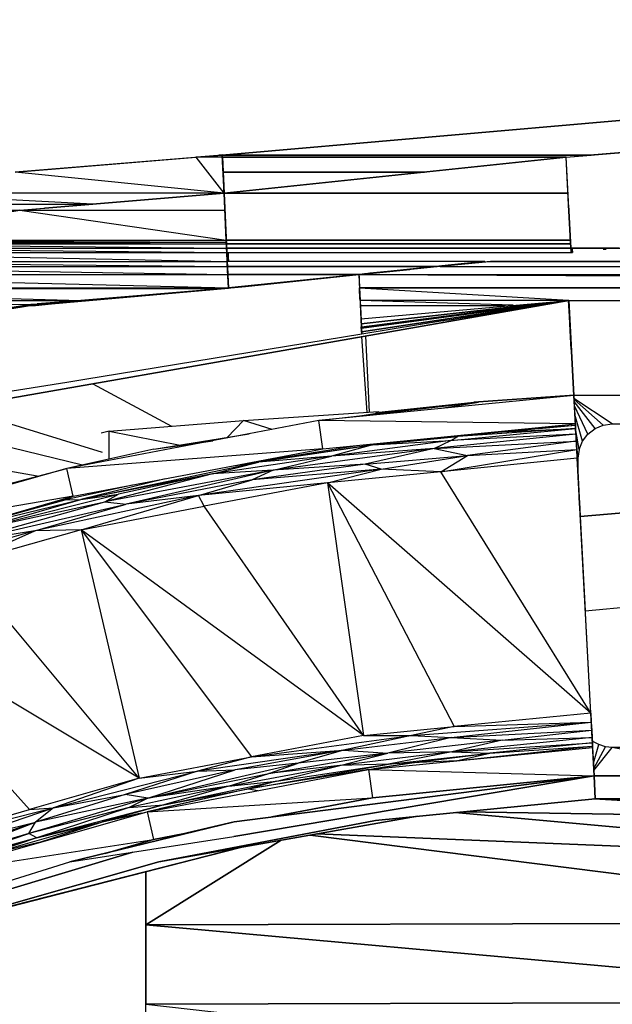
# Model space of a CAD drawing. Header units: millimetres. Extents: x 61846 to 198573, y 13020 to 52988.
# Tile 207 of 240: x 181164 to 181476, y 26006 to 26523. Entities that reach past the tile are written whole.
import ezdxf

# ---------------------------------------------------------------- set-up
doc = ezdxf.new("R2010")
doc.units = ezdxf.units.MM
for name, color, linetype, lineweight in [('A-COLS', 52, 'Continuous', 35), ('A-ROOF', 132, 'Continuous', 35), ('S-BEAM', 12, 'Continuous', 35)]:
    doc.layers.add(name, color=color, linetype=linetype, lineweight=lineweight)

# ---------------------------------------------------------------- blocks, each defined once
blk = doc.blocks.new('28_PBT_SF_toneeltoren_dakboog_28_PBT_SF_toneeltoren_dakboog as R_2584242 - 28_PBT_SF_toneeltoren_dakboog_28_PBT_SF_toneeltoren_dakboog as R_2584242-313469-GZ lierenkamer 3')
at = {"layer": 'S-BEAM', "color": 250, "lineweight": 25}
for p, q in [((-47560.05, 26375.52), (-47865.66, 26321.9)), ((-47560.05, 26375.52), (-47865.66, 26321.9)), ((-47865.66, 26321.9), (-47560.05, 26375.52)), ((-47560.05, 26375.52), (-47669.03, 26363.13)), ((-47669.03, 26363.13), (-47560.05, 26375.52)), ((-47561.12, 26375.38), (-47668.95, 26361.43)), ((-47668.95, 26361.43), (-47561.12, 26375.38)), ((-47560.05, 26375.52), (-47668.92, 26360.99)), ((-47668.92, 26360.99), (-47560.05, 26375.52)), ((-47668.82, 26358.92), (-47560.05, 26375.52)), ((-47560.05, 26375.52), (-47668.82, 26358.92)), ((-47560.05, 26375.52), (-47557.38, 26325.59)), ((-47546.74, 26125.87), (-47560.05, 26375.52)), ((-47557.38, 26325.59), (-47560.05, 26375.52)), ((-47735.88, 26094.04), (-47546.74, 26125.87)), ((-47735.88, 26094.04), (-47546.74, 26125.87)), ((-47546.74, 26125.87), (-47735.88, 26094.04)), ((-47735.75, 26101.81), (-47546.74, 26125.87)), ((-47546.74, 26125.87), (-47735.75, 26101.81)), ((-47821.98, 26080.69), (-47735.75, 26101.81)), ((-47735.75, 26101.81), (-47821.98, 26080.69)), ((-47735.75, 26101.81), (-47763.31, 26095.3)), ((-47763.31, 26095.3), (-47735.75, 26101.81)), ((-47821.98, 26080.69), (-47735.88, 26094.04)), ((-47788.9, 26085.82), (-47900.05, 26052.4)), ((-47900.05, 26052.4), (-47788.9, 26085.82)), ((-47863.13, 26067.98), (-47821.98, 26080.69))]:
    blk.add_line(p, q, dxfattribs=at)
blk = doc.blocks.new('28_PBT_SF_toneeltoren_dakboog_28_PBT_SF_toneeltoren_dakboog as R_2584242 - 28_PBT_SF_toneeltoren_dakboog_28_PBT_SF_toneeltoren_dakboog as R_2584242-313473-GZ lierenkamer 3')
blk.add_blockref('28_PBT_SF_toneeltoren_dakboog_28_PBT_SF_toneeltoren_dakboog as R_2584242 - 28_PBT_SF_toneeltoren_dakboog_28_PBT_SF_toneeltoren_dakboog as R_2584242-313469-GZ lierenkamer 3', (0, 0))
blk = doc.blocks.new('28_PBT_SC_staal_H-profiel_gekromd_dak toneeltoren_S355_HE200B_betondak_as 20_2666731 - 28_PBT_SC_staal_H-profiel_gekromd_dak toneeltoren_S355_HE200B_betondak_as 20_2666731-313531-GZ lierenkamer 3')
at = {"layer": 'A-COLS', "color": 250, "lineweight": 25}
for p, q in [((-47557.39, 26325.59), (-47691.34, 26312.4)), ((-47556.59, 26310.61), (-47557.39, 26325.59)), ((-47691.34, 26312.4), (-47823.57, 26287.24)), ((-47689.23, 26297.55), (-47691.34, 26312.4)), ((-47556.59, 26310.61), (-47691.34, 26312.4)), ((-47689.23, 26297.55), (-47556.59, 26310.61)), ((-47628.15, 26303.56), (-47556.55, 26310)), ((-47621.89, 26301.98), (-47556.46, 26308.2)), ((-47556.46, 26308.2), (-47618.21, 26304.03)), ((-47595.36, 26306.51), (-47556.46, 26308.2)), ((-47579.15, 26308.29), (-47556.55, 26310)), ((-47556.59, 26310.61), (-47556.55, 26310)), ((-47556.46, 26308.2), (-47556.55, 26310)), ((-47556.31, 26305.34), (-47556.46, 26308.2)), ((-47663.03, 26299.72), (-47618.21, 26304.03)), ((-47556.31, 26305.34), (-47630.65, 26297.78)), ((-47556.31, 26305.34), (-47621.89, 26301.98)), ((-47621.89, 26301.98), (-47618.21, 26304.03)), ((-47616.29, 26304.63), (-47618.21, 26304.03)), ((-47556.31, 26305.34), (-47556.11, 26301.62)), ((-47689.23, 26297.55), (-47823.57, 26287.24)), ((-47820.16, 26272.64), (-47689.23, 26297.55)), ((-47732.15, 26289.38), (-47663.03, 26299.72)), ((-47724.86, 26290.77), (-47672.43, 26299.13)), ((-47663.03, 26299.72), (-47722.91, 26290.51)), ((-47630.65, 26297.78), (-47715.27, 26286.33)), ((-47621.89, 26301.98), (-47684.59, 26293.69)), ((-47663.03, 26299.72), (-47684.59, 26293.69)), ((-47630.65, 26297.78), (-47684.59, 26293.69)), ((-47630.65, 26297.78), (-47667, 26289.5)), ((-47663.03, 26299.72), (-47644.03, 26302)), ((-47663.03, 26299.72), (-47621.89, 26301.98)), ((-47663.03, 26299.72), (-47661.53, 26300.27)), ((-47630.65, 26297.78), (-47621.89, 26301.98)), ((-47630.65, 26297.78), (-47556.11, 26301.62)), ((-47630.65, 26297.78), (-47613.22, 26294.01)), ((-47556.11, 26301.62), (-47613.22, 26294.01)), ((-47556.11, 26301.62), (-47555.88, 26297.29)), ((-47684.59, 26293.69), (-47747.03, 26284.36)), ((-47684.59, 26293.69), (-47722.91, 26290.51)), ((-47715.27, 26286.33), (-47684.59, 26293.69)), ((-47667, 26289.5), (-47613.22, 26294.01)), ((-47658.57, 26286.88), (-47613.22, 26294.01)), ((-47627.26, 26285.58), (-47555.88, 26297.29)), ((-47627.26, 26285.58), (-47613.22, 26294.01)), ((-47555.63, 26292.63), (-47627.26, 26285.58)), ((-47613.22, 26294.01), (-47555.88, 26297.29)), ((-47555.63, 26292.63), (-47555.88, 26297.29)), ((-47548.5, 26158.82), (-47555.63, 26292.63)), ((-47823.57, 26287.24), (-47953.02, 26250.33)), ((-47820.16, 26272.64), (-47823.57, 26287.24)), ((-47816.27, 26271.01), (-47722.91, 26290.51)), ((-47747.03, 26284.36), (-47722.91, 26290.51)), ((-47735.85, 26288.68), (-47722.91, 26290.51)), ((-47667, 26289.5), (-47726.27, 26281.27)), ((-47667, 26289.5), (-47715.27, 26286.33)), ((-47658.57, 26286.88), (-47667, 26289.5)), ((-47747.03, 26284.36), (-47816.27, 26271.01)), ((-47715.27, 26286.33), (-47803.54, 26269.72)), ((-47747.03, 26284.36), (-47803.54, 26269.72)), ((-47747.03, 26284.36), (-47796.48, 26273.69)), ((-47715.27, 26286.33), (-47792.35, 26268.57)), ((-47658.57, 26286.88), (-47754.42, 26273.01)), ((-47715.27, 26286.33), (-47747.03, 26284.36)), ((-47658.57, 26286.88), (-47726.27, 26281.27)), ((-47715.27, 26286.33), (-47726.27, 26281.27)), ((-47686.69, 26279.73), (-47658.57, 26286.88)), ((-47627.26, 26285.58), (-47686.69, 26279.73)), ((-47627.26, 26285.58), (-47658.57, 26286.88)), ((-47548.5, 26158.82), (-47627.26, 26285.58)), ((-47789.03, 26278.56), (-47824.53, 26270.86)), ((-47771.9, 26281.82), (-47816.27, 26271.01)), ((-47726.27, 26281.27), (-47792.35, 26268.57)), ((-47754.42, 26273.01), (-47726.27, 26281.27)), ((-47686.69, 26279.73), (-47754.42, 26273.01)), ((-47686.69, 26279.73), (-47751.38, 26267.42)), ((-47548.5, 26158.82), (-47686.69, 26279.73)), ((-47686.69, 26279.73), (-47667.8, 26147.06)), ((-47686.69, 26279.73), (-47620.13, 26151.76)), ((-47820.16, 26272.64), (-47953.02, 26250.33)), ((-47948.33, 26236.08), (-47820.16, 26272.64)), ((-47872.4, 26254.75), (-47796.48, 26273.69)), ((-47754.42, 26273.01), (-47840.44, 26254.54)), ((-47820.16, 26272.64), (-47824.53, 26270.86)), ((-47816.27, 26271.01), (-47796.48, 26273.69)), ((-47816.06, 26255.11), (-47754.42, 26273.01)), ((-47803.54, 26269.72), (-47796.48, 26273.69)), ((-47754.42, 26273.01), (-47792.35, 26268.57)), ((-47751.38, 26267.42), (-47754.42, 26273.01)), ((-47884.24, 26254.36), (-47824.53, 26270.86)), ((-47883.83, 26254.48), (-47816.27, 26271.01)), ((-47883.72, 26247.38), (-47803.54, 26269.72)), ((-47883.72, 26247.38), (-47792.35, 26268.57)), ((-47872.4, 26254.75), (-47816.27, 26271.01)), ((-47872.4, 26254.75), (-47803.54, 26269.72)), ((-47824.53, 26270.86), (-47861.86, 26260.74)), ((-47840.44, 26254.54), (-47792.35, 26268.57)), ((-47825.07, 26270.71), (-47824.53, 26270.86)), ((-47824.53, 26270.86), (-47816.27, 26271.01)), ((-47816.06, 26255.11), (-47751.38, 26267.42)), ((-47803.54, 26269.72), (-47792.35, 26268.57)), ((-47667.8, 26147.06), (-47751.38, 26267.42)), ((-47840.44, 26254.54), (-47926.05, 26230.05)), ((-47840.44, 26254.54), (-47883.72, 26247.38)), ((-47816.06, 26255.11), (-47879.38, 26237.05)), ((-47879.38, 26237.05), (-47840.44, 26254.54)), ((-47816.06, 26255.11), (-47840.44, 26254.54)), ((-47667.8, 26147.06), (-47816.06, 26255.11)), ((-47816.06, 26255.11), (-47785.56, 26124.63)), ((-47816.06, 26255.11), (-47726.68, 26135.85)), ((-47785.56, 26124.63), (-47879.38, 26237.05)), ((-47785.56, 26124.63), (-47942.71, 26218.98)), ((-47942.71, 26218.98), (-47843.19, 26108.16)), ((-47548.5, 26158.82), (-47620.13, 26151.76)), ((-47548.5, 26158.82), (-47548.25, 26154.17)), ((-47642.55, 26147.02), (-47548.25, 26154.17)), ((-47621.79, 26146.04), (-47548.25, 26154.17)), ((-47620.13, 26151.76), (-47548.25, 26154.17)), ((-47548.25, 26154.17), (-47548.02, 26149.84)), ((-47667.8, 26147.06), (-47620.13, 26151.76)), ((-47620.13, 26151.76), (-47642.55, 26147.02)), ((-47621.79, 26146.04), (-47548.02, 26149.84)), ((-47594.98, 26144.57), (-47548.02, 26149.84)), ((-47548.02, 26149.84), (-47547.82, 26146.11)), ((-47667.8, 26147.06), (-47726.68, 26135.85)), ((-47726.68, 26135.85), (-47642.55, 26147.02)), ((-47642.55, 26147.02), (-47678.34, 26139.34)), ((-47678.34, 26139.34), (-47621.79, 26146.04)), ((-47667.8, 26147.06), (-47642.55, 26147.02)), ((-47621.79, 26146.04), (-47655.05, 26137.87)), ((-47594.98, 26144.57), (-47655.05, 26137.87)), ((-47642.55, 26147.02), (-47621.79, 26146.04)), ((-47621.79, 26146.04), (-47594.98, 26144.57)), ((-47547.82, 26146.11), (-47621.35, 26138.6)), ((-47594.98, 26144.57), (-47621.35, 26138.6)), ((-47621.35, 26138.6), (-47547.67, 26143.26)), ((-47547.67, 26143.26), (-47601.4, 26137.83)), ((-47594.98, 26144.57), (-47547.82, 26146.11)), ((-47547.82, 26146.11), (-47547.67, 26143.26)), ((-47547.67, 26143.26), (-47547.57, 26141.46)), ((-47678.34, 26139.34), (-47755, 26128.37)), ((-47678.34, 26139.34), (-47735.22, 26129.09)), ((-47726.68, 26135.85), (-47678.34, 26139.34)), ((-47717.57, 26127.18), (-47655.05, 26137.87)), ((-47678.34, 26139.34), (-47702.2, 26132.65)), ((-47655.05, 26137.87), (-47702.2, 26132.65)), ((-47621.35, 26138.6), (-47680.25, 26131.36)), ((-47680.25, 26131.36), (-47655.05, 26137.87)), ((-47678.34, 26139.34), (-47655.05, 26137.87)), ((-47665.26, 26129.24), (-47547.54, 26140.85)), ((-47621.35, 26138.6), (-47655.05, 26137.87)), ((-47621.35, 26138.6), (-47654.69, 26132.13)), ((-47654.69, 26132.13), (-47601.4, 26137.83)), ((-47642.52, 26132.66), (-47601.4, 26137.83)), ((-47621.35, 26138.6), (-47601.4, 26137.83)), ((-47619.17, 26133.79), (-47547.57, 26141.46)), ((-47619.17, 26133.79), (-47601.4, 26137.83)), ((-47601.4, 26137.83), (-47547.57, 26141.46)), ((-47547.57, 26141.46), (-47547.54, 26140.85)), ((-47547.54, 26140.85), (-47546.74, 26125.87)), ((-47785.56, 26124.63), (-47726.68, 26135.85)), ((-47781.03, 26114.16), (-47702.2, 26132.65)), ((-47726.68, 26135.85), (-47755, 26128.37)), ((-47702.2, 26132.65), (-47735.22, 26129.09)), ((-47728.16, 26119.12), (-47654.69, 26132.13)), ((-47717.57, 26127.18), (-47702.2, 26132.65)), ((-47713.47, 26123.13), (-47654.69, 26132.13)), ((-47654.69, 26132.13), (-47680.25, 26131.36)), ((-47665.26, 26129.24), (-47642.52, 26132.66)), ((-47642.52, 26132.66), (-47662.18, 26129.55)), ((-47642.52, 26132.66), (-47654.69, 26132.13)), ((-47619.17, 26133.79), (-47642.52, 26132.66)), ((-47830.52, 26109.06), (-47755, 26128.37)), ((-47735.22, 26129.09), (-47792.87, 26116.04)), ((-47755, 26128.37), (-47792.87, 26116.04)), ((-47785.56, 26124.63), (-47755, 26128.37)), ((-47781.46, 26107.1), (-47665.26, 26129.24)), ((-47781.03, 26114.16), (-47735.22, 26129.09)), ((-47781.03, 26114.16), (-47717.57, 26127.18)), ((-47755, 26128.37), (-47735.22, 26129.09)), ((-47738.65, 26120.41), (-47680.25, 26131.36)), ((-47738.65, 26120.41), (-47717.57, 26127.18)), ((-47665.26, 26129.24), (-47728.16, 26119.12)), ((-47670.89, 26128.17), (-47728.16, 26119.12)), ((-47680.25, 26131.36), (-47717.57, 26127.18)), ((-47713.47, 26123.13), (-47680.25, 26131.36)), ((-47665.26, 26129.24), (-47546.74, 26125.87)), ((-47665.26, 26129.24), (-47663.14, 26114.39)), ((-47785.56, 26124.63), (-47843.19, 26108.16)), ((-47785.56, 26124.63), (-47830.52, 26109.06)), ((-47772.66, 26110.76), (-47713.47, 26123.13)), ((-47738.65, 26120.41), (-47713.47, 26123.13)), ((-47713.47, 26123.13), (-47728.16, 26119.12)), ((-47546.74, 26125.87), (-47663.14, 26114.39)), ((-47663.14, 26114.39), (-47546.74, 26125.87)), ((-47546.1, 26113.89), (-47546.74, 26125.87)), ((-47546.74, 26125.87), (-47546.1, 26113.89)), ((-47738.65, 26120.41), (-47790.88, 26109.31)), ((-47728.16, 26119.12), (-47781.46, 26107.1)), ((-47738.65, 26120.41), (-47781.03, 26114.16)), ((-47728.16, 26119.12), (-47774.9, 26108.52)), ((-47738.65, 26120.41), (-47772.66, 26110.76)), ((-47772.66, 26110.76), (-47728.16, 26119.12)), ((-47728.16, 26119.12), (-47723.36, 26118.17)), ((-47781.03, 26114.16), (-47843.57, 26095.62)), ((-47792.87, 26116.04), (-47840.08, 26101.63)), ((-47781.03, 26114.16), (-47840.08, 26101.63)), ((-47830.52, 26109.06), (-47792.87, 26116.04)), ((-47781.03, 26114.16), (-47792.87, 26116.04)), ((-47781.03, 26114.16), (-47790.88, 26109.31)), ((-47781.46, 26107.1), (-47663.14, 26114.39)), ((-47663.14, 26114.39), (-47715.99, 26104.32)), ((-47715.99, 26104.32), (-47663.14, 26114.39)), ((-47661.45, 26102.51), (-47546.1, 26113.89)), ((-47546.1, 26113.89), (-47661.45, 26102.51)), ((-47900.82, 26091.69), (-47830.52, 26109.06)), ((-47900.82, 26091.69), (-47843.19, 26108.16)), ((-47895.19, 26074.59), (-47781.46, 26107.1)), ((-47890.3, 26089.13), (-47830.52, 26109.06)), ((-47790.88, 26109.31), (-47843.57, 26095.62)), ((-47843.19, 26108.16), (-47830.52, 26109.06)), ((-47830.52, 26109.06), (-47840.08, 26101.63)), ((-47772.66, 26110.76), (-47839.31, 26093.42)), ((-47790.88, 26109.31), (-47839.31, 26093.42)), ((-47772.66, 26110.76), (-47804.8, 26101.73)), ((-47804.8, 26101.73), (-47781.46, 26107.1)), ((-47784.54, 26106.33), (-47804.8, 26101.73)), ((-47790.88, 26109.31), (-47772.66, 26110.76)), ((-47781.46, 26107.1), (-47778.04, 26092.49)), ((-47907.56, 26079.03), (-47840.08, 26101.63)), ((-47895.87, 26080.11), (-47840.08, 26101.63)), ((-47890.3, 26089.13), (-47840.08, 26101.63)), ((-47867.21, 26084), (-47804.8, 26101.73)), ((-47843.57, 26095.62), (-47840.08, 26101.63)), ((-47839.31, 26093.42), (-47804.8, 26101.73)), ((-47838.33, 26090.85), (-47804.8, 26101.73)), ((-47775.31, 26080.81), (-47661.45, 26102.51)), ((-47661.45, 26102.51), (-47775.31, 26080.81)), ((-47899.06, 26076.62), (-47843.57, 26095.62)), ((-47839.31, 26093.42), (-47899.06, 26076.62)), ((-47839.31, 26093.42), (-47895.93, 26075.69)), ((-47843.57, 26095.62), (-47895.87, 26080.11)), ((-47895.19, 26074.59), (-47778.04, 26092.49)), ((-47839.31, 26093.42), (-47867.21, 26084)), ((-47838.33, 26090.85), (-47867.21, 26084)), ((-47839.31, 26093.42), (-47843.57, 26095.62)), ((-47778.04, 26092.49), (-47803.49, 26085.22)), ((-47803.49, 26085.22), (-47778.04, 26092.49)), ((-47761.73, 26095.6), (-47778.04, 26092.49)), ((-47778.04, 26092.49), (-47761.73, 26095.6)), ((-47886.75, 26048.95), (-47775.31, 26080.81)), ((-47775.31, 26080.81), (-47886.75, 26048.95))]:
    blk.add_line(p, q, dxfattribs=at)
blk = doc.blocks.new('28_PBT_SC_staal_H-profiel_gekromd_dak toneeltoren_S355_HE200B_betondak_as 20_2666731 - 28_PBT_SC_staal_H-profiel_gekromd_dak toneeltoren_S355_HE200B_betondak_as 20_2666731-313535-GZ lierenkamer 3')
blk.add_blockref('28_PBT_SC_staal_H-profiel_gekromd_dak toneeltoren_S355_HE200B_betondak_as 20_2666731 - 28_PBT_SC_staal_H-profiel_gekromd_dak toneeltoren_S355_HE200B_betondak_as 20_2666731-313531-GZ lierenkamer 3', (0, 0))
blk = doc.blocks.new('28_PBT_SC_staal_H-profiel_gekromd_dak toneeltoren_S355_HE200B_betondak_as R_3531939 - 28_PBT_SC_staal_H-profiel_gekromd_dak toneeltoren_S355_HE200B_betondak_as R_3531939-313701-GZ lierenkamer 3')
at = {"layer": 'A-COLS', "color": 250, "lineweight": 25}
for p, q in [((-47559.74, 26325.59), (-47609.81, 26322.08)), ((-47459.74, 26325.59), (-47559.74, 26325.59)), ((-47537.24, 26310.61), (-47557.3, 26323.96)), ((-47541.9, 26310), (-47557.27, 26323.43)), ((-47659.74, 26316.89), (-47609.81, 26322.08)), ((-47609.11, 26321.75), (-47609.81, 26322.08)), ((-47546.24, 26308.2), (-47557.21, 26322.33)), ((-47549.97, 26305.34), (-47557.09, 26320.1)), ((-47659.74, 26316.89), (-47657.6, 26316.29)), ((-47552.83, 26301.62), (-47556.85, 26315.57)), ((-47549.97, 26305.34), (-47546.24, 26308.2)), ((-47546.24, 26308.2), (-47541.9, 26310)), ((-47541.9, 26310), (-47537.24, 26310.61)), ((-47537.24, 26310.61), (-47459.74, 26310.61)), ((-47554.62, 26297.29), (-47556.4, 26307.12)), ((-47552.83, 26301.62), (-47549.97, 26305.34)), ((-47554.62, 26297.29), (-47552.83, 26301.62)), ((-47555.87, 26297.29), (-47555.24, 26292.63)), ((-47554.62, 26297.29), (-47555.24, 26292.63)), ((-47555.24, 26285.3), (-47555.24, 26292.63)), ((-47555.24, 26292.63), (-47555.24, 26285.58)), ((-47547.59, 26142.28), (-47547.43, 26144.01)), ((-47544.27, 26142.28), (-47547.43, 26144.01)), ((-47547.1, 26132.65), (-47544.27, 26142.28)), ((-47546.95, 26129.85), (-47540.83, 26141.21)), ((-47546.89, 26128.66), (-47537.24, 26140.85)), ((-47540.83, 26141.21), (-47544.27, 26142.28)), ((-47537.24, 26140.85), (-47540.83, 26141.21)), ((-47459.74, 26140.85), (-47537.24, 26140.85)), ((-47459.74, 26125.87), (-47537.24, 26140.85)), ((-47546.74, 26125.87), (-47459.74, 26125.87)), ((-47546.74, 26125.87), (-47332.02, 26125.87)), ((-47332.02, 26125.87), (-47546.74, 26125.87)), ((-47546.92, 26113.81), (-47332.02, 26102.51)), ((-47332.02, 26102.51), (-47546.92, 26113.81)), ((-47546.1, 26113.89), (-47332.02, 26113.89)), ((-47332.02, 26113.89), (-47546.1, 26113.89)), ((-47619.66, 26106.63), (-47332.02, 26080.81)), ((-47332.02, 26080.81), (-47619.66, 26106.63)), ((-47332.02, 26102.51), (-47614.98, 26107.1)), ((-47614.98, 26107.1), (-47332.02, 26102.51)), ((-47782.02, 26047.76), (-47710.98, 26092.11)), ((-47710.98, 26092.11), (-47782.02, 26047.76)), ((-47695.89, 26094.76), (-47332.02, 26048.95)), ((-47332.02, 26048.95), (-47695.89, 26094.76)), ((-47332.02, 26080.81), (-47692.32, 26095.39)), ((-47692.32, 26095.39), (-47332.02, 26080.81)), ((-47782.02, 26047.76), (-47782.02, 26075.52)), ((-47782.02, 26075.52), (-47782.02, 26047.76)), ((-47332.02, 26048.95), (-47782.02, 26047.76)), ((-47782.02, 26047.76), (-47332.02, 26048.95)), ((-47782.02, 26005.99), (-47782.02, 26047.76)), ((-47782.02, 26047.76), (-47332.02, 26007.19)), ((-47332.02, 26007.19), (-47782.02, 26047.76)), ((-47782.02, 26047.76), (-47782.02, 26005.99)), ((-47332.02, 26007.19), (-47782.02, 26005.99)), ((-47782.02, 26005.99), (-47332.02, 26007.19)), ((-47782.02, 25954.79), (-47782.02, 26005.99)), ((-47782.02, 26005.99), (-47332.02, 25955.87))]:
    blk.add_line(p, q, dxfattribs=at)
blk = doc.blocks.new('28_PBT_SC_staal_H-profiel_gekromd_dak toneeltoren_S355_HE200B_betondak_as R_3531939 - 28_PBT_SC_staal_H-profiel_gekromd_dak toneeltoren_S355_HE200B_betondak_as R_3531939-313705-GZ lierenkamer 3')
blk.add_blockref('28_PBT_SC_staal_H-profiel_gekromd_dak toneeltoren_S355_HE200B_betondak_as R_3531939 - 28_PBT_SC_staal_H-profiel_gekromd_dak toneeltoren_S355_HE200B_betondak_as R_3531939-313701-GZ lierenkamer 3', (0, 0))
blk = doc.blocks.new('28_PBT_SC_staal_H-profiel_gekromd_dak toneeltoren_S355_HE200B_betondak_as 20_3531985 - 28_PBT_SC_staal_H-profiel_gekromd_dak toneeltoren_S355_HE200B_betondak_as 20_3531985-313708-GZ lierenkamer 3')
at = {"layer": 'A-COLS', "color": 250, "lineweight": 25}
for p, q in [((-47557.39, 26325.59), (-47607.46, 26322.08)), ((-47691.34, 26312.4), (-47607.46, 26322.08)), ((-47657.38, 26316.89), (-47607.46, 26322.08)), ((-47626.94, 26318.94), (-47607.46, 26322.08)), ((-47669.71, 26314.89), (-47657.38, 26316.89)), ((-47777.86, 26297.33), (-47727.76, 26305.47)), ((-47777.86, 26297.33), (-47746.84, 26301.84)), ((-47777.86, 26297.33), (-47823.57, 26287.24)), ((-47896.36, 26268.04), (-47823.57, 26287.24)), ((-47775.31, 26080.81), (-47639.42, 26104.69)), ((-47639.42, 26104.69), (-47775.31, 26080.81)), ((-47731.15, 26088.57), (-47888.95, 26048.1)), ((-47888.95, 26048.1), (-47731.15, 26088.57)), ((-47886.75, 26048.95), (-47731.71, 26088.47)), ((-47731.71, 26088.47), (-47886.75, 26048.95))]:
    blk.add_line(p, q, dxfattribs=at)
blk = doc.blocks.new('28_PBT_SC_staal_H-profiel_gekromd_dak toneeltoren_S355_HE200B_betondak_as 20_3531985 - 28_PBT_SC_staal_H-profiel_gekromd_dak toneeltoren_S355_HE200B_betondak_as 20_3531985-313712-GZ lierenkamer 3')
blk.add_blockref('28_PBT_SC_staal_H-profiel_gekromd_dak toneeltoren_S355_HE200B_betondak_as 20_3531985 - 28_PBT_SC_staal_H-profiel_gekromd_dak toneeltoren_S355_HE200B_betondak_as 20_3531985-313708-GZ lierenkamer 3', (0, 0))
blk = doc.blocks.new('28_PBT_SC_staal_H-profiel_gekromd_dak toneeltoren hoek_S355_HE200B_betondak_as 20_3625036 - 28_PBT_SC_staal_H-profiel_gekromd_dak toneeltoren hoek_S355_HE200B_betondak_as 20_3625036-313802-GZ lierenkamer 3')
at = {"layer": 'A-COLS', "color": 250, "lineweight": 25}
for p, q in [((-47730.77, 26312.47), (-47659.98, 26317.11)), ((-47661.7, 26316.19), (-47659.98, 26317.11)), ((-47661.35, 26316.25), (-47659.98, 26317.11)), ((-47801.4, 26306.8), (-47730.77, 26312.47)), ((-47739.46, 26303.57), (-47730.77, 26312.47)), ((-47715.85, 26307.73), (-47730.77, 26312.47)), ((-47801.4, 26306.8), (-47805.56, 26305.87)), ((-47801.4, 26292.14), (-47801.4, 26306.8)), ((-47801.4, 26306.8), (-47764.07, 26299.57))]:
    blk.add_line(p, q, dxfattribs=at)
blk = doc.blocks.new('28_PBT_SC_staal_H-profiel_gekromd_dak toneeltoren hoek_S355_HE200B_betondak_as 20_3625036 - 28_PBT_SC_staal_H-profiel_gekromd_dak toneeltoren hoek_S355_HE200B_betondak_as 20_3625036-313806-GZ lierenkamer 3')
blk.add_blockref('28_PBT_SC_staal_H-profiel_gekromd_dak toneeltoren hoek_S355_HE200B_betondak_as 20_3625036 - 28_PBT_SC_staal_H-profiel_gekromd_dak toneeltoren hoek_S355_HE200B_betondak_as 20_3625036-313802-GZ lierenkamer 3', (0, 0))
blk = doc.blocks.new('28_PBT_SF_toneeltoren_dakboog_28_PBT_SF_toneeltoren_dakboog as R - 28_PBT_SF_toneeltoren_dakboog_28_PBT_SF_toneeltoren_dakboog as R-332845-GZ lierenkamer 3')
at = {"layer": 'S-BEAM', "color": 250, "lineweight": 25}
for p, q in [((-47669.17, 26365.82), (-47560.05, 26375.52)), ((-47560.05, 26375.52), (-46212.98, 26375.52)), ((-47560.05, 26375.52), (-47557.38, 26325.59)), ((-47546.74, 26125.87), (-46004.83, 26125.87))]:
    blk.add_line(p, q, dxfattribs=at)
blk = doc.blocks.new('TadP_A_CON_CONSTRUCTIE_rvt-5-GZ lierenkamer 3')
at = {"layer": 'A-COLS', "color": 10, "lineweight": 18}
for name in ['28_PBT_SC_staal_H-profiel_gekromd_dak toneeltoren_S355_HE200B_betondak_as 20_2666731 - 28_PBT_SC_staal_H-profiel_gekromd_dak toneeltoren_S355_HE200B_betondak_as 20_2666731-313535-GZ lierenkamer 3', '28_PBT_SC_staal_H-profiel_gekromd_dak toneeltoren_S355_HE200B_betondak_as 20_3531985 - 28_PBT_SC_staal_H-profiel_gekromd_dak toneeltoren_S355_HE200B_betondak_as 20_3531985-313712-GZ lierenkamer 3', '28_PBT_SC_staal_H-profiel_gekromd_dak toneeltoren_S355_HE200B_betondak_as R_3531939 - 28_PBT_SC_staal_H-profiel_gekromd_dak toneeltoren_S355_HE200B_betondak_as R_3531939-313705-GZ lierenkamer 3', '28_PBT_SC_staal_H-profiel_gekromd_dak toneeltoren hoek_S355_HE200B_betondak_as 20_3625036 - 28_PBT_SC_staal_H-profiel_gekromd_dak toneeltoren hoek_S355_HE200B_betondak_as 20_3625036-313806-GZ lierenkamer 3']:
    blk.add_blockref(name, (0, 0), dxfattribs=at)
at = {"layer": 'S-BEAM', "color": 10, "lineweight": 18}
for name in ['28_PBT_SF_toneeltoren_dakboog_28_PBT_SF_toneeltoren_dakboog as R_2584242 - 28_PBT_SF_toneeltoren_dakboog_28_PBT_SF_toneeltoren_dakboog as R_2584242-313473-GZ lierenkamer 3', '28_PBT_SF_toneeltoren_dakboog_28_PBT_SF_toneeltoren_dakboog as R - 28_PBT_SF_toneeltoren_dakboog_28_PBT_SF_toneeltoren_dakboog as R-332845-GZ lierenkamer 3']:
    blk.add_blockref(name, (0, 0), dxfattribs=at)
blk = doc.blocks.new('27_NOAHH_Dak_Dak-x 2803383 - 27_10_Kunststof-162734-GZ lierenkamer 3')
at = {"layer": 'A-ROOF', "color": 250, "lineweight": 25}
for p, q in [((-47558.21, 26402.2), (-47558.25, 26402.95)), ((-47558.25, 26402.95), (-47558.17, 26402.55)), ((-47558.21, 26402.2), (-47558.17, 26402.55)), ((-47558.13, 26400.7), (-47558.21, 26402.2)), ((-47558.19, 26402.95), (-47558.17, 26402.55)), ((-47558.19, 26402.95), (-47544.78, 26402.95)), ((-47558.17, 26402.55), (-47558.19, 26402.95)), ((-47558.19, 26402.95), (-47544.78, 26402.95)), ((-47558.15, 26402.2), (-47558.17, 26402.55)), ((-47558.15, 26402.2), (-47558.17, 26402.55)), ((-47558.11, 26401.39), (-47558.15, 26402.2)), ((-47558.11, 26401.39), (-47558.15, 26402.2)), ((-47558.07, 26400.7), (-47558.11, 26401.39)), ((-47558.07, 26400.7), (-47558.11, 26401.39)), ((-47544.78, 26402.95), (-47532.84, 26402.95)), ((-47544.78, 26402.95), (-47532.84, 26402.95)), ((-47738.75, 26395.93), (-47738.97, 26400.7)), ((-47738.97, 26400.7), (-47738.79, 26397.98)), ((-47738.79, 26397.98), (-47738.92, 26400.7)), ((-47738.92, 26400.7), (-47640.12, 26400.7)), ((-47738.91, 26400.7), (-47738.79, 26397.98)), ((-47738.91, 26400.7), (-47640.12, 26400.7)), ((-47738.7, 26395.93), (-47738.79, 26397.98)), ((-47738.75, 26395.93), (-47738.79, 26397.98)), ((-47738.7, 26395.93), (-47738.79, 26397.98)), ((-47660.11, 26395.93), (-47738.7, 26395.93)), ((-47660.12, 26395.93), (-47738.7, 26395.93)), ((-47669.66, 26389.13), (-47604.11, 26395.93)), ((-47604.06, 26395.93), (-47660.12, 26395.93)), ((-47604.06, 26395.93), (-47660.11, 26395.93)), ((-47644.7, 26391.71), (-47604.06, 26395.93)), ((-47644.7, 26391.71), (-47604.11, 26395.93)), ((-47644.7, 26391.71), (-47604.06, 26395.93)), ((-47601.09, 26395.93), (-47643.57, 26391.71)), ((-47601.09, 26395.93), (-47643.57, 26391.71)), ((-47640.12, 26400.7), (-47558.07, 26400.7)), ((-47640.12, 26400.7), (-47558.07, 26400.7)), ((-47601.09, 26395.93), (-46640.22, 26395.93)), ((-46640.22, 26395.93), (-47601.09, 26395.93)), ((-47643.57, 26391.72), (-47669.66, 26389.13)), ((-47643.57, 26391.72), (-47669.66, 26389.13)), ((-47669.66, 26389.13), (-47643.57, 26391.71)), ((-47669.66, 26389.13), (-47644.7, 26391.71)), ((-47643.57, 26391.71), (-47669.61, 26389.13)), ((-47669.61, 26389.13), (-47644.7, 26391.71)), ((-47643.57, 26391.71), (-47669.61, 26389.13)), ((-47669.61, 26389.13), (-47644.7, 26391.71)), ((-47669.66, 26389.13), (-47669.61, 26389.13))]:
    blk.add_line(p, q, dxfattribs=at)
blk = doc.blocks.new('27_NOAHH_Dak_Dak-x 2803383 - 27_10_Metaal_Aluminium-162730-GZ lierenkamer 3')
at = {"layer": 'A-ROOF', "color": 250, "lineweight": 25}
for p, q in [((-47558.25, 26402.95), (-47558.21, 26402.2)), ((-47545.76, 26402.89), (-47558.25, 26402.95)), ((-47558.21, 26402.2), (-47558.13, 26400.7)), ((-47540.39, 26402.13), (-47541.92, 26402.14)), ((-47738.97, 26400.7), (-47738.75, 26395.93))]:
    blk.add_line(p, q, dxfattribs=at)
blk = doc.blocks.new('27_NOAHH_Dak_Dak-x 2803383 - 27_NOAHH_Dak_Dak-x 2803383-162722-GZ lierenkamer 3')
for name in ['27_NOAHH_Dak_Dak-x 2803383 - 27_10_Kunststof-162734-GZ lierenkamer 3', '27_NOAHH_Dak_Dak-x 2803383 - 27_10_Metaal_Aluminium-162730-GZ lierenkamer 3']:
    blk.add_blockref(name, (0, 0))
blk = doc.blocks.new('27_NOAHH_Dak_Dak-x 2835671 - 21_10_Baksteen wit halfsteens-163091-GZ lierenkamer 3')
at = {"layer": 'A-ROOF', "color": 250, "lineweight": 25}
for p, q in [((-47850.72, 26442.92), (-47754.28, 26450.85)), ((-47850.71, 26442.83), (-47754.28, 26450.85)), ((-47850.71, 26442.83), (-47755.63, 26450.65)), ((-47755.63, 26450.65), (-47743.51, 26451.74)), ((-47741.9, 26450.69), (-47755.63, 26450.69)), ((-47741.04, 26431.82), (-47755.63, 26450.69)), ((-47741.95, 26451.81), (-47755.56, 26450.69)), ((-47741.95, 26451.77), (-47755.56, 26450.66)), ((-47755.56, 26450.66), (-47741.95, 26451.77)), ((-47741.95, 26451.77), (-47755.56, 26450.66)), ((-47754.28, 26450.85), (-47743.51, 26451.74)), ((-47754.28, 26450.84), (-47743.51, 26451.74)), ((-47741.96, 26451.86), (-47743.51, 26451.74)), ((-47743.51, 26451.73), (-47741.96, 26451.86)), ((-47741.95, 26451.77), (-47741.96, 26451.86)), ((-47741.95, 26451.69), (-47741.95, 26451.81)), ((-47741.9, 26450.69), (-47741.95, 26451.81)), ((-47741.9, 26450.69), (-47741.95, 26451.81)), ((-47741.95, 26451.81), (-47741.9, 26450.69)), ((-47741.95, 26451.81), (-47741.95, 26451.69)), ((-47741.95, 26451.69), (-47741.15, 26434.13)), ((-47741.9, 26450.69), (-47741.95, 26451.69)), ((-47741.04, 26431.82), (-47741.9, 26450.69)), ((-47741.04, 26431.82), (-47741.9, 26450.69)), ((-47741.9, 26450.69), (-47741.15, 26434.13)), ((-47741.04, 26431.82), (-47850.72, 26442.87)), ((-47741.04, 26431.82), (-47741.15, 26434.13)), ((-47741.04, 26431.82), (-47921.52, 26431.82)), ((-47809.84, 26426.05), (-47921.52, 26431.82)), ((-47848.32, 26422.82), (-47741.04, 26431.82)), ((-47835.05, 26423.93), (-47741.04, 26431.82)), ((-47741.04, 26431.82), (-47835.05, 26423.93)), ((-47958.54, 26426.05), (-47848.32, 26422.82)), ((-47958.54, 26426.05), (-47809.84, 26426.05)), ((-47941.32, 26408.19), (-47848.32, 26422.82)), ((-47848.32, 26422.82), (-47941.32, 26408.19)), ((-47848.32, 26422.82), (-47835.05, 26423.93))]:
    blk.add_line(p, q, dxfattribs=at)
blk = doc.blocks.new('27_NOAHH_Dak_Dak-x 2835671 - 21_10_Hout-163087-GZ lierenkamer 3')
at = {"layer": 'A-ROOF', "color": 250, "lineweight": 25}
for p, q in [((-47848.32, 26422.82), (-47741.04, 26431.82)), ((-47848.32, 26422.82), (-47741.04, 26431.82)), ((-47741.04, 26431.82), (-47835.05, 26423.93)), ((-47741.04, 26431.82), (-47835.05, 26423.93)), ((-47741.04, 26431.82), (-47739.77, 26404.13)), ((-47741.04, 26431.82), (-47740.97, 26430.22)), ((-47739.72, 26402.95), (-47741.04, 26431.82)), ((-47741.04, 26431.82), (-47739.58, 26399.87)), ((-47741.04, 26431.82), (-47739.77, 26404.13)), ((-47848.32, 26422.82), (-47953.86, 26406.21)), ((-47848.32, 26422.82), (-47948.28, 26407.09)), ((-47941.23, 26408.2), (-47848.32, 26422.82)), ((-47941.23, 26408.2), (-47848.32, 26422.82)), ((-47848.32, 26422.82), (-47835.05, 26423.93)), ((-47848.32, 26422.82), (-47739.91, 26407.09)), ((-47848.32, 26422.82), (-47740.63, 26422.82)), ((-47954.66, 26406.09), (-47739.82, 26405.17)), ((-47954.66, 26406.09), (-47739.86, 26406.09)), ((-47948.28, 26407.09), (-47739.86, 26406.09)), ((-47948.28, 26407.09), (-47739.91, 26407.09)), ((-47968.17, 26402.95), (-47739.72, 26402.95)), ((-47968.17, 26402.95), (-47739.62, 26400.7)), ((-47958.59, 26405.17), (-47739.82, 26405.17)), ((-47958.59, 26405.17), (-47739.72, 26402.95)), ((-47739.58, 26399.87), (-47739.77, 26404.13)), ((-47739.72, 26402.95), (-47739.62, 26400.7)), ((-47739.72, 26402.95), (-47739.62, 26400.7)), ((-47998.38, 26395.93), (-47739.4, 26395.93)), ((-47998.32, 26395.93), (-47739.28, 26393.3)), ((-47977.85, 26400.7), (-47739.62, 26400.7)), ((-47977.85, 26400.7), (-47739.4, 26395.93)), ((-47739.44, 26396.7), (-47739.58, 26399.87)), ((-47739.44, 26396.7), (-47739.43, 26396.45)), ((-47739.4, 26395.93), (-47739.43, 26396.45)), ((-47739.4, 26395.93), (-47739.33, 26394.43)), ((-47738.77, 26382.03), (-47739.4, 26395.93)), ((-48009.7, 26393.3), (-47739.28, 26393.3)), ((-48009.7, 26393.3), (-47739.09, 26389.13)), ((-47738.77, 26382.03), (-47739.33, 26394.43)), ((-47738.77, 26382.03), (-47739.33, 26394.43)), ((-48027.65, 26389.13), (-47739.09, 26389.13)), ((-48027.65, 26389.13), (-47738.77, 26382.03)), ((-48059.52, 26381.72), (-47816.23, 26375.52)), ((-48059.52, 26381.72), (-47740.75, 26381.72)), ((-48058.82, 26381.89), (-47740.75, 26381.72)), ((-48058.82, 26381.89), (-47738.76, 26381.89)), ((-48058.2, 26382.03), (-47738.76, 26381.89)), ((-48058.2, 26382.03), (-47738.77, 26382.03)), ((-47748.48, 26381.09), (-47816.23, 26375.52)), ((-47816.23, 26375.52), (-47748.48, 26381.09)), ((-47815, 26375.62), (-47738.76, 26381.89)), ((-47748.48, 26381.09), (-47738.76, 26381.89)), ((-47738.77, 26382.01), (-47738.77, 26382.03)), ((-47738.76, 26381.89), (-47738.77, 26382.03)), ((-47738.76, 26381.89), (-47738.77, 26382.01)), ((-47738.76, 26381.89), (-47738.77, 26382.01)), ((-48079.54, 26375.52), (-47842.45, 26373.36)), ((-48079.54, 26375.52), (-47816.23, 26375.52)), ((-47842.45, 26373.36), (-47816.23, 26375.52)), ((-47839.13, 26373.63), (-47816.23, 26375.52)), ((-47816.23, 26375.52), (-47839.13, 26373.63)), ((-47883.82, 26366.9), (-47842.45, 26373.36)), ((-47883.82, 26366.9), (-47842.45, 26373.36)), ((-47842.45, 26373.36), (-47839.13, 26373.63))]:
    blk.add_line(p, q, dxfattribs=at)
blk = doc.blocks.new('27_NOAHH_Dak_Dak-x 2835671 - 27_10_Kunststof-163083-GZ lierenkamer 3')
at = {"layer": 'A-ROOF', "color": 250, "lineweight": 25}
for p, q in [((-47729.82, 26382.83), (-47670.31, 26389.13)), ((-47729.82, 26382.83), (-47670.31, 26389.13)), ((-47670.31, 26389.13), (-47668.96, 26361.59)), ((-47670.31, 26389.13), (-47668.95, 26361.59)), ((-47831.55, 26373.64), (-47738.76, 26381.89)), ((-47831.55, 26373.64), (-47738.76, 26381.89)), ((-47738.76, 26381.89), (-47738.61, 26381.9)), ((-47738.76, 26381.89), (-47738.61, 26381.9)), ((-47738.61, 26381.9), (-47737.4, 26382.03)), ((-47738.61, 26381.9), (-47737.4, 26382.03)), ((-47729.82, 26382.83), (-47737.4, 26382.03)), ((-47737.4, 26382.03), (-47729.82, 26382.83)), ((-47843.9, 26372.55), (-47854.47, 26370.83)), ((-47854.47, 26370.83), (-47843.9, 26372.55)), ((-47839.99, 26372.89), (-47843.9, 26372.55)), ((-47843.9, 26372.55), (-47839.99, 26372.89)), ((-47831.55, 26373.64), (-47839.99, 26372.89)), ((-47839.99, 26372.89), (-47831.55, 26373.64)), ((-47668.76, 26357.75), (-47668.96, 26361.59)), ((-47668.95, 26361.59), (-47668.76, 26357.75)), ((-47668.76, 26357.75), (-47795.97, 26336.96)), ((-47668.76, 26357.75), (-47795.97, 26336.95)), ((-47814.2, 26333.97), (-47823.61, 26332.46)), ((-47814.2, 26333.97), (-47823.61, 26332.46)), ((-47795.97, 26336.96), (-47814.2, 26333.97)), ((-47795.97, 26336.95), (-47814.2, 26333.97)), ((-47823.61, 26332.46), (-47889.86, 26321.84)), ((-47823.61, 26332.46), (-47889.86, 26321.84))]:
    blk.add_line(p, q, dxfattribs=at)
blk = doc.blocks.new('27_NOAHH_Dak_Dak-x 2835671 - 27_10_Metaal_Aluminium-163077-GZ lierenkamer 3')
at = {"layer": 'A-ROOF', "color": 250, "lineweight": 25}
for p, q in [((-47561.44, 26450.74), (-46683.76, 26522.84)), ((-47096.8, 26507.86), (-47741.95, 26451.81)), ((-47104.92, 26507.16), (-47741.95, 26451.81)), ((-47741.95, 26451.81), (-47104.92, 26507.16)), ((-47741.04, 26431.82), (-47741.95, 26451.81)), ((-47741.9, 26450.69), (-47741.95, 26451.81)), ((-47741.9, 26450.69), (-47741.95, 26451.81)), ((-47741.95, 26451.81), (-47548.36, 26451.81)), ((-47548.36, 26451.81), (-47741.95, 26451.81)), ((-47561.44, 26450.69), (-47741.84, 26450.69)), ((-47741.84, 26450.69), (-47561.44, 26450.69)), ((-47741.04, 26431.82), (-47561.44, 26450.69)), ((-47635.86, 26442.87), (-47741.48, 26442.87)), ((-47741.48, 26442.87), (-47635.86, 26442.87))]:
    blk.add_line(p, q, dxfattribs=at)
blk = doc.blocks.new('27_NOAHH_Dak_Dak-x 2835671 - 21_10_Hout-163073-GZ lierenkamer 3')
at = {"layer": 'A-ROOF', "color": 250, "lineweight": 25}
for p, q in [((-47561.44, 26450.69), (-47741.04, 26431.82)), ((-47561.44, 26450.69), (-47741.04, 26431.82)), ((-47741.04, 26431.82), (-47561.44, 26450.69)), ((-47558.77, 26400.7), (-47561.44, 26450.69)), ((-47560.43, 26431.82), (-47741.04, 26431.82)), ((-47741.04, 26431.82), (-47739.91, 26407.09)), ((-47741.04, 26431.82), (-47739.62, 26400.7)), ((-47741.04, 26431.82), (-47560.43, 26431.82)), ((-47739.91, 26407.09), (-47741.04, 26431.82)), ((-47739.91, 26407.09), (-47739.82, 26405.17)), ((-47559.12, 26407.09), (-47739.91, 26407.09)), ((-47739.91, 26407.09), (-47559.12, 26407.09)), ((-47739.82, 26405.17), (-47739.91, 26407.09)), ((-47739.82, 26405.17), (-47739.72, 26402.95)), ((-47559.02, 26405.17), (-47739.82, 26405.17)), ((-47739.72, 26402.95), (-47739.82, 26405.17)), ((-47739.82, 26405.17), (-47559.02, 26405.17)), ((-47739.72, 26402.95), (-47739.62, 26400.7)), ((-47558.9, 26402.95), (-47739.72, 26402.95)), ((-47739.62, 26400.7), (-47739.72, 26402.95)), ((-47739.72, 26402.95), (-47558.9, 26402.95)), ((-47739.4, 26395.93), (-47739.62, 26400.7)), ((-47739.62, 26400.7), (-47739.4, 26395.93)), ((-47739.62, 26400.7), (-47558.77, 26400.7)), ((-47739.4, 26395.93), (-47739.28, 26393.3)), ((-47739.4, 26395.93), (-47738.77, 26382.03)), ((-47739.28, 26393.3), (-47739.4, 26395.93)), ((-47604.76, 26395.93), (-47739.4, 26395.93)), ((-47738.77, 26382.03), (-47604.76, 26395.93)), ((-47739.28, 26393.3), (-47739.09, 26389.13)), ((-47630.11, 26393.3), (-47739.28, 26393.3)), ((-47739.28, 26393.3), (-47630.11, 26393.3)), ((-47739.09, 26389.13), (-47739.28, 26393.3)), ((-47739.09, 26389.13), (-47738.77, 26382.03)), ((-47670.31, 26389.13), (-47739.09, 26389.13)), ((-47738.77, 26382.03), (-47739.09, 26389.13)), ((-47739.09, 26389.13), (-47670.31, 26389.13))]:
    blk.add_line(p, q, dxfattribs=at)
blk = doc.blocks.new('27_NOAHH_Dak_Dak-x 2835671 - 21_10_Hout-163069-GZ lierenkamer 3')
at = {"layer": 'A-ROOF', "color": 250, "lineweight": 25}
for p, q in [((-46687.04, 26522.52), (-47549.02, 26451.71)), ((-47549.02, 26451.71), (-46687.04, 26522.52)), ((-47561.44, 26450.69), (-47550.6, 26451.58)), ((-47561.44, 26450.69), (-47550.6, 26451.58)), ((-47560.1, 26425.64), (-47561.44, 26450.69)), ((-47560.1, 26425.63), (-47561.44, 26450.69)), ((-47549.02, 26451.71), (-47550.6, 26451.58)), ((-47550.6, 26451.58), (-47549.02, 26451.71)), ((-47560.1, 26425.64), (-47558.9, 26402.95)), ((-47558.9, 26402.95), (-47560.1, 26425.63)), ((-47558.9, 26402.95), (-47545.49, 26402.95)), ((-47558.9, 26402.95), (-47558.86, 26402.2)), ((-47545.49, 26402.95), (-47558.9, 26402.95)), ((-47558.86, 26402.2), (-47558.78, 26400.7)), ((-47533.55, 26402.95), (-47545.49, 26402.95)), ((-47533.55, 26402.95), (-47545.49, 26402.95))]:
    blk.add_line(p, q, dxfattribs=at)
blk = doc.blocks.new('27_NOAHH_Dak_Dak-x 2835671 - 27_10_Kunststof-163065-GZ lierenkamer 3')
at = {"layer": 'A-ROOF', "color": 250, "lineweight": 25}
for p, q in [((-47629.05, 26393.22), (-47601.8, 26395.93)), ((-47601.8, 26395.93), (-46640.87, 26395.93)), ((-47601.09, 26395.93), (-46004.83, 26393.32)), ((-47631.31, 26393), (-47670.31, 26389.13)), ((-47655.12, 26390.64), (-47667.3, 26389.43)), ((-47655.19, 26390.63), (-47664.46, 26389.71)), ((-47629.05, 26393.22), (-47631.31, 26393)), ((-47627.61, 26393.3), (-46041.24, 26389.13)), ((-47627.59, 26393.3), (-46004.83, 26393.3)), ((-47670.31, 26389.13), (-47670, 26382.81)), ((-47670.31, 26389.13), (-46041.24, 26389.13)), ((-47670.31, 26389.13), (-46130.81, 26382.03)), ((-47670, 26382.81), (-47669.96, 26382.01)), ((-46130.81, 26382.03), (-47669.96, 26382.03)), ((-47669.96, 26382.03), (-46132.63, 26381.89)), ((-47669.96, 26382.01), (-47669.96, 26381.89)), ((-47669.68, 26376.22), (-47669.96, 26381.89)), ((-47560.11, 26375.52), (-47669.96, 26381.89)), ((-46132.63, 26381.89), (-47669.96, 26381.89)), ((-47560.11, 26375.52), (-46132.63, 26381.89)), ((-47669.68, 26376.22), (-47669.64, 26375.52)), ((-47669.64, 26375.52), (-47669.22, 26367.01)), ((-47560.11, 26375.52), (-47669.64, 26375.52)), ((-47589.27, 26372.9), (-47669.64, 26375.52)), ((-47612.14, 26367.01), (-47560.11, 26375.51)), ((-47559.65, 26366.96), (-47560.11, 26375.52)), ((-47560.11, 26375.52), (-47560.11, 26375.51)), ((-47560.11, 26375.52), (-47558.73, 26349.78)), ((-47560.11, 26375.52), (-47558.64, 26347.92)), ((-47560.11, 26375.52), (-47559.26, 26359.6)), ((-47560.11, 26375.52), (-47559.65, 26366.96)), ((-47593.27, 26372.55), (-47669.49, 26372.55)), ((-47669.22, 26367.01), (-47669.13, 26365.07)), ((-47669.13, 26365.07), (-47668.76, 26357.75)), ((-47623.98, 26365.07), (-47668.76, 26357.75)), ((-47623.98, 26365.07), (-47626.47, 26364.67)), ((-47623.98, 26365.07), (-47612.14, 26367.01)), ((-47623.98, 26365.07), (-47620.4, 26365.66)), ((-47612.14, 26367.01), (-47609.11, 26367.5)), ((-47559.26, 26359.6), (-47559.65, 26366.96)), ((-47558.73, 26349.78), (-47559.26, 26359.6)), ((-47558.64, 26347.92), (-47559.16, 26357.75)), ((-47559.16, 26357.75), (-47557.45, 26325.58)), ((-47558.73, 26349.78), (-47558.64, 26347.92)), ((-47558.64, 26347.92), (-47554.59, 26272.01)), ((-47554.06, 26262.04), (-47111.88, 26301.06)), ((-47555.34, 26286.01), (-47554.59, 26272.01)), ((-47554.87, 26277.21), (-47554.59, 26272.01)), ((-47554.6, 26272.08), (-47554.28, 26266.22)), ((-47554.28, 26266.22), (-47554.59, 26272.01)), ((-47554.41, 26268.59), (-47554.06, 26262.04)), ((-47554.28, 26266.22), (-47554.06, 26262.04)), ((-47554.06, 26262.04), (-47506.74, 26266.22))]:
    blk.add_line(p, q, dxfattribs=at)
blk = doc.blocks.new('27_NOAHH_Dak_Dak-x 2835671 - 27_10_Metaal_Aluminium-163061-GZ lierenkamer 3')
at = {"layer": 'A-ROOF', "color": 250, "lineweight": 25}
for p, q in [((-46755.06, 26332.55), (-47554.06, 26262.04)), ((-47551.43, 26212.58), (-46753.76, 26286.31)), ((-47554.06, 26262.04), (-47551.43, 26212.58))]:
    blk.add_line(p, q, dxfattribs=at)
blk = doc.blocks.new('27_NOAHH_Dak_Dak-x 2835671 - 27_NOAHH_Dak_Dak-x 2835671-163054-GZ lierenkamer 3')
for name in ['27_NOAHH_Dak_Dak-x 2835671 - 27_10_Metaal_Aluminium-163077-GZ lierenkamer 3', '27_NOAHH_Dak_Dak-x 2835671 - 21_10_Hout-163069-GZ lierenkamer 3', '27_NOAHH_Dak_Dak-x 2835671 - 27_10_Kunststof-163065-GZ lierenkamer 3', '27_NOAHH_Dak_Dak-x 2835671 - 21_10_Baksteen wit halfsteens-163091-GZ lierenkamer 3', '27_NOAHH_Dak_Dak-x 2835671 - 21_10_Hout-163073-GZ lierenkamer 3', '27_NOAHH_Dak_Dak-x 2835671 - 21_10_Hout-163087-GZ lierenkamer 3', '27_NOAHH_Dak_Dak-x 2835671 - 27_10_Metaal_Aluminium-163061-GZ lierenkamer 3', '27_NOAHH_Dak_Dak-x 2835671 - 27_10_Kunststof-163083-GZ lierenkamer 3']:
    blk.add_blockref(name, (0, 0))
blk = doc.blocks.new('27_NOAHH_Dak_Dak-x 2863758 - 21_10_Hout-164661-GZ lierenkamer 3')
at = {"layer": 'A-ROOF', "color": 250, "lineweight": 25}
for p, q in [((-47740.91, 26430.23), (-47740.98, 26431.82)), ((-47738.7, 26381.89), (-47816.17, 26375.52)), ((-47737.4, 26382.03), (-47738.7, 26382.03)), ((-47842.39, 26373.36), (-47816.17, 26375.52)), ((-47816.17, 26375.52), (-47797.73, 26377.03)), ((-47816.17, 26375.52), (-47798.13, 26377)), ((-47810.48, 26375.51), (-47816.17, 26375.52)), ((-47842.39, 26373.36), (-47942.43, 26357.75)), ((-47834.75, 26373.36), (-47842.39, 26373.36)), ((-47834.84, 26373.35), (-47842.39, 26373.36))]:
    blk.add_line(p, q, dxfattribs=at)
blk = doc.blocks.new('27_NOAHH_Dak_Dak-x 2863758 - 27_10_Kunststof-164657-GZ lierenkamer 3')
at = {"layer": 'A-ROOF', "color": 250, "lineweight": 25}
for p, q in [((-47670.25, 26389.13), (-47670.17, 26387.53)), ((-47669.89, 26381.89), (-47669.9, 26382.03)), ((-47669.9, 26381.89), (-47669.9, 26382.03)), ((-47669.58, 26375.52), (-47669.59, 26375.52)), ((-47665.9, 26316.72), (-47668.62, 26356.47)), ((-47664.66, 26316.8), (-47666.63, 26356.82)), ((-47809.88, 26331.68), (-47768.54, 26309.44)), ((-47873.06, 26316.71), (-47805.06, 26295.86)), ((-47815.34, 26289.06), (-47898.33, 26309.15)), ((-47839.11, 26283.14), (-47929.24, 26299.04))]:
    blk.add_line(p, q, dxfattribs=at)
blk = doc.blocks.new('27_NOAHH_Dak_Dak-x 2863758 - 27_10_Metaal_Aluminium-164649-GZ lierenkamer 3')
at = {"layer": 'A-ROOF', "color": 250, "lineweight": 25}
for p, q in [((-47740.98, 26431.82), (-47741.84, 26450.69)), ((-47741.84, 26450.69), (-47740.98, 26431.82))]:
    blk.add_line(p, q, dxfattribs=at)
blk = doc.blocks.new('27_NOAHH_Dak_Dak-x 2863758 - 21_10_Hout-164645-GZ lierenkamer 3')
at = {"layer": 'A-ROOF', "color": 250, "lineweight": 25}
for p, q in [((-47630, 26393.3), (-47604.76, 26395.92)), ((-47630, 26393.3), (-47604.76, 26395.92)), ((-47670.25, 26389.13), (-47738.71, 26382.03)), ((-47738.71, 26382.03), (-47670.25, 26389.13)), ((-47737.4, 26382.03), (-47738.71, 26382.03)), ((-47738.71, 26382.03), (-47737.4, 26382.03))]:
    blk.add_line(p, q, dxfattribs=at)
blk = doc.blocks.new('27_NOAHH_Dak_Dak-x 2863758 - 27_10_Kunststof-164641-GZ lierenkamer 3')
at = {"layer": 'A-ROOF', "color": 250, "lineweight": 25}
for p, q in [((-47604.76, 26395.92), (-47630, 26393.3)), ((-47604.76, 26395.92), (-47630, 26393.3)), ((-47630, 26393.3), (-47604.76, 26395.92)), ((-47604.76, 26395.92), (-47630, 26393.3)), ((-47630, 26393.3), (-47670.2, 26389.13)), ((-47670.2, 26389.13), (-47630, 26393.3)), ((-47670.2, 26389.13), (-47657.58, 26390.38)), ((-47657.58, 26390.38), (-47670.2, 26389.13))]:
    blk.add_line(p, q, dxfattribs=at)
blk = doc.blocks.new('27_NOAHH_Dak_Dak-x 2863758 - 27_NOAHH_Dak_Dak-x 2863758-164626-GZ lierenkamer 3')
for name in ['27_NOAHH_Dak_Dak-x 2863758 - 27_10_Metaal_Aluminium-164649-GZ lierenkamer 3', '27_NOAHH_Dak_Dak-x 2863758 - 21_10_Hout-164661-GZ lierenkamer 3', '27_NOAHH_Dak_Dak-x 2863758 - 27_10_Kunststof-164641-GZ lierenkamer 3', '27_NOAHH_Dak_Dak-x 2863758 - 21_10_Hout-164645-GZ lierenkamer 3', '27_NOAHH_Dak_Dak-x 2863758 - 27_10_Kunststof-164657-GZ lierenkamer 3']:
    blk.add_blockref(name, (0, 0))
blk = doc.blocks.new('TadP_A_BWK_BOUWKUNDE_rvt-5-GZ lierenkamer 3')
at = {"layer": 'A-ROOF', "lineweight": 9}
for name in ['27_NOAHH_Dak_Dak-x 2835671 - 27_NOAHH_Dak_Dak-x 2835671-163054-GZ lierenkamer 3', '27_NOAHH_Dak_Dak-x 2803383 - 27_NOAHH_Dak_Dak-x 2803383-162722-GZ lierenkamer 3', '27_NOAHH_Dak_Dak-x 2863758 - 27_NOAHH_Dak_Dak-x 2863758-164626-GZ lierenkamer 3']:
    blk.add_blockref(name, (0, 0), dxfattribs=at)

msp = doc.modelspace()

# ---------------------------------------------------------------- block references
at = {"color": 210, "lineweight": 5}
for name in ['TadP_A_BWK_BOUWKUNDE_rvt-5-GZ lierenkamer 3', 'TadP_A_CON_CONSTRUCTIE_rvt-5-GZ lierenkamer 3']:
    msp.add_blockref(name, (229012.82, 0), dxfattribs=at)

doc.saveas('drawing.dxf')
